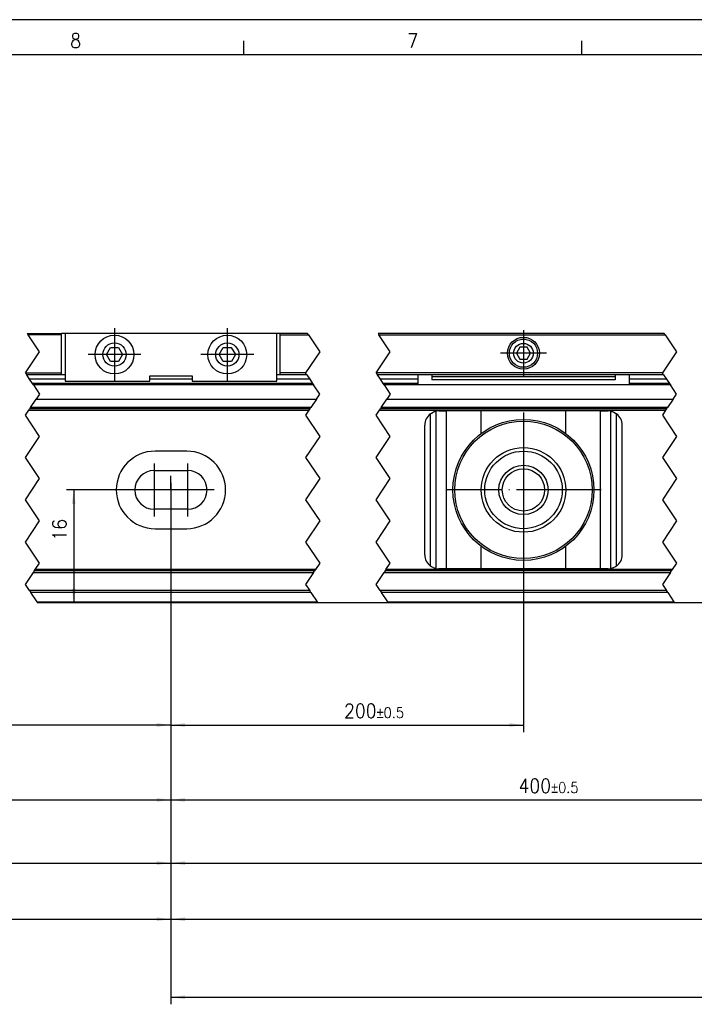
# Model space of a CAD drawing. Header units: inches. Extents: x -381 to 2960, y -418 to 176.
# Tile 15 of 21: x 87 to 182, y 36 to 176. Entities that reach past the tile are written whole.
import ezdxf

# ---------------------------------------------------------------- set-up
doc = ezdxf.new("R2010")
doc.units = ezdxf.units.IN
doc.linetypes.add('DOT_CENTER', pattern=[14, 12, -1, 0, -1])
doc.layers.add('1', color=7, linetype='Continuous')
doc.styles.add('CONVERTER_11', font='txt.shx', dxfattribs={"width": 0.9})
doc.dimstyles.new('ME10_DIM_21', dxfattribs={"dimtxt": 2, "dimasz": 2, "dimexe": 1, "dimexo": 1, "dimgap": 1, "dimtad": 1, "dimdsep": 46, "dimtxsty": 'CONVERTER_11', "dimsah": 1, "dimcen": 0.09, "dimclrd": 2, "dimclre": 2, "dimclrt": 2, "dimadec": 0, "dimazin": 0, "dimtol": 1, "dimtp": 0.5, "dimtm": 0.5, "dimtfac": 0.75, "dimtdec": 1, "dimtix": 1, "dimtmove": 0, "dimatfit": 3, "dimfxl": 1, "dimtolj": 1, "dimtzin": 0, "dimarcsym": 0})
doc.dimstyles.new('ME10_DIM_22', dxfattribs={"dimtxt": 2, "dimasz": 2, "dimexe": 1, "dimexo": 1, "dimgap": 1, "dimtad": 1, "dimdsep": 46, "dimtxsty": 'CONVERTER_11', "dimsah": 1, "dimcen": 0.09, "dimclrd": 2, "dimclre": 2, "dimclrt": 2, "dimadec": 0, "dimazin": 0, "dimtol": 1, "dimtp": 0.5, "dimtm": 0.5, "dimtfac": 0.75, "dimtdec": 1, "dimtix": 1, "dimtmove": 0, "dimatfit": 3, "dimfxl": 1, "dimtolj": 1, "dimtzin": 0, "dimarcsym": 0})
doc.dimstyles.new('ME10_DIM_23', dxfattribs={"dimtxt": 2, "dimasz": 2, "dimexe": 1, "dimexo": 1, "dimgap": 1, "dimtad": 1, "dimdsep": 46, "dimtxsty": 'CONVERTER_11', "dimsah": 1, "dimcen": 0.09, "dimclrd": 2, "dimclre": 2, "dimclrt": 2, "dimadec": 0, "dimazin": 0, "dimtol": 1, "dimtp": 0.5, "dimtm": 0.5, "dimtfac": 0.75, "dimtdec": 1, "dimtix": 1, "dimtmove": 0, "dimatfit": 3, "dimfxl": 1, "dimtolj": 1, "dimtzin": 0, "dimarcsym": 0})
doc.dimstyles.new('ME10_DIM_24', dxfattribs={"dimtxt": 2, "dimasz": 2, "dimexe": 1, "dimexo": 1, "dimgap": 1, "dimtad": 1, "dimdsep": 46, "dimtxsty": 'CONVERTER_11', "dimsah": 1, "dimcen": 0.09, "dimclrd": 2, "dimclre": 2, "dimclrt": 2, "dimadec": 0, "dimazin": 0, "dimtol": 1, "dimtp": 0.5, "dimtm": 0.5, "dimtfac": 0.75, "dimtdec": 1, "dimtix": 1, "dimtmove": 0, "dimatfit": 3, "dimfxl": 1, "dimtolj": 1, "dimtzin": 0, "dimarcsym": 0})
doc.dimstyles.new('ME10_DIM_25', dxfattribs={"dimtxt": 2, "dimasz": 2, "dimexe": 1, "dimexo": 1, "dimgap": 1, "dimtad": 1, "dimdsep": 46, "dimtxsty": 'CONVERTER_11', "dimsah": 1, "dimcen": 0.09, "dimclrd": 2, "dimclre": 2, "dimclrt": 2, "dimadec": 0, "dimazin": 0, "dimtol": 1, "dimtp": 0.5, "dimtm": 0.5, "dimtfac": 0.75, "dimtdec": 1, "dimtix": 1, "dimtmove": 0, "dimatfit": 3, "dimfxl": 1, "dimtolj": 1, "dimtzin": 0, "dimarcsym": 0})
doc.dimstyles.new('ME10_DIM_26', dxfattribs={"dimtxt": 2, "dimasz": 2, "dimexe": 1, "dimexo": 1, "dimgap": 1, "dimtad": 1, "dimdsep": 46, "dimtxsty": 'CONVERTER_11', "dimsah": 1, "dimcen": 0.09, "dimclrd": 2, "dimclre": 2, "dimclrt": 2, "dimadec": 0, "dimazin": 0, "dimtol": 1, "dimtp": 0.5, "dimtm": 0.5, "dimtfac": 0.75, "dimtdec": 1, "dimtix": 1, "dimtmove": 0, "dimatfit": 3, "dimfxl": 1, "dimtolj": 1, "dimtzin": 0, "dimarcsym": 0})
doc.dimstyles.new('ME10_DIM_27', dxfattribs={"dimtxt": 2, "dimasz": 2, "dimexe": 1, "dimexo": 1, "dimgap": 1, "dimtad": 1, "dimdsep": 46, "dimtxsty": 'CONVERTER_11', "dimsah": 1, "dimcen": 0.09, "dimclrd": 2, "dimclre": 2, "dimclrt": 2, "dimadec": 0, "dimazin": 0, "dimtol": 1, "dimtp": 0.5, "dimtm": 0.5, "dimtfac": 0.75, "dimtdec": 1, "dimtix": 1, "dimtmove": 0, "dimatfit": 3, "dimfxl": 1, "dimtolj": 1, "dimtzin": 0, "dimarcsym": 0})
doc.dimstyles.new('ME10_DIM_31', dxfattribs={"dimtxt": 2, "dimasz": 2, "dimexe": 1, "dimexo": 1, "dimgap": 1, "dimtad": 1, "dimdsep": 46, "dimtxsty": 'CONVERTER_11', "dimsah": 1, "dimcen": 0.09, "dimclrd": 2, "dimclre": 2, "dimclrt": 2, "dimadec": 0, "dimazin": 0, "dimtfac": 1, "dimtdec": 4, "dimtix": 1, "dimtmove": 0, "dimatfit": 3, "dimfxl": 1, "dimtolj": 1, "dimtzin": 0, "dimarcsym": 0})
doc.dimstyles.new('ME10_DIM_32', dxfattribs={"dimtxt": 2, "dimasz": 2, "dimexe": 1, "dimexo": 1, "dimgap": 1, "dimtad": 1, "dimdsep": 46, "dimtxsty": 'CONVERTER_11', "dimsah": 1, "dimcen": 0.09, "dimclrd": 2, "dimclre": 2, "dimclrt": 2, "dimadec": 0, "dimazin": 0, "dimtol": 1, "dimtp": 0.5, "dimtm": 0.5, "dimtfac": 0.75, "dimtdec": 1, "dimtix": 1, "dimtmove": 0, "dimatfit": 3, "dimfxl": 1, "dimtolj": 1, "dimtzin": 0, "dimarcsym": 0})
doc.dimstyles.new('ME10_DIM_33', dxfattribs={"dimtxt": 2, "dimasz": 2, "dimexe": 1, "dimexo": 1, "dimgap": 1, "dimtad": 1, "dimdsep": 46, "dimtxsty": 'CONVERTER_11', "dimsah": 1, "dimcen": 0.09, "dimclrd": 2, "dimclre": 2, "dimclrt": 2, "dimadec": 0, "dimazin": 0, "dimtol": 1, "dimtp": 0.5, "dimtm": 0.5, "dimtfac": 0.75, "dimtdec": 1, "dimtix": 1, "dimtmove": 0, "dimatfit": 3, "dimfxl": 1, "dimtolj": 1, "dimtzin": 0, "dimarcsym": 0})

# ---------------------------------------------------------------- blocks, each defined once
blk = doc.blocks.new('Marco_a1', base_point=(38.86876955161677, -121.3796663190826))
at = {"layer": '1', "color": 2, "linetype": 'Continuous'}
for p, q in [((458.8687695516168, 175.6203336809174), (-381.1312304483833, 175.6203336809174)), ((118.2805342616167, 172.6203336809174), (118.2805342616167, 170.6203336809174)), ((166.2217107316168, 172.6203336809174), (166.2217107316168, 170.6203336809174))]:
    blk.add_line(p, q, dxfattribs=at)
at = {"layer": '1', "color": 7, "linetype": 'Continuous'}
blk.add_line((453.8687695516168, 170.6203336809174), (-361.1312304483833, 170.6203336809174), dxfattribs=at)
at = {"layer": '1', "color": 2, "char_height": 2, "attachment_point": 4, "line_spacing_factor": 1.20048019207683, "style": 'CONVERTER_11'}
for s, insert in [('8', (93.7222360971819, 172.6451371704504)), ('7', (141.5259386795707, 172.6451371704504))]:
    blk.add_mtext(s, dxfattribs=dict(at, insert=insert))
blk = doc.blocks.new('Top', base_point=(38.86876955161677, -121.3796663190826))
blk.add_blockref('Marco_a1', (38.86876955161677, -121.3796663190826))
blk = doc.blocks.new('_dummy_frame', base_point=(-381.1312304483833, -418.3796663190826))
blk.add_blockref('Top', (38.86876955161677, -121.3796663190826))
blk = doc.blocks.new('SOPORTE_SV_2040__40', base_point=(-224.4999960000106, 92.89999959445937))
at = {"color": 7, "linetype": 'Continuous'}
for p, q in [((87.6294389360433, 131.0999995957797), (92.5000039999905, 131.0999995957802)), ((92.5000039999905, 130.8999995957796), (87.76277226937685, 130.8999995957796)), ((93.0000039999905, 131.0999995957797), (92.5000039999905, 131.0999995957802)), ((92.5000039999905, 130.8999995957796), (92.5000039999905, 131.0999995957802)), ((92.5000039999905, 125.4999995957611), (92.5000039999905, 130.8999995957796)), ((93.0000039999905, 131.0999995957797), (93.0000039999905, 124.3499995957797)), ((123.0000039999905, 131.0999995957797), (93.0000039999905, 131.0999995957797)), ((123.0000039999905, 124.3499995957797), (123.0000039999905, 131.0999995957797)), ((123.5000039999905, 131.0999995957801), (123.0000039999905, 131.0999995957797)), ((127.3696359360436, 131.0999995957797), (123.5000039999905, 131.0999995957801)), ((123.5000039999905, 130.8999995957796), (123.5000039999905, 131.0999995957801)), ((123.5000039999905, 130.8999995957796), (127.5029692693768, 130.8999995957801)), ((123.5000039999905, 125.4999995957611), (123.5000039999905, 130.8999995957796)), ((177.9611395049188, 131.0999995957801), (137.3696359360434, 131.0999995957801)), ((137.5029692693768, 130.8999995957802), (178.0944728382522, 130.8999995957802)), ((98.85000399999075, 128.0999995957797), (99.43211316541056, 129.0999995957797)), ((99.43211316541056, 129.0999995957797), (100.5678948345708, 129.0999995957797)), ((100.5678948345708, 129.0999995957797), (101.1500039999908, 128.0999995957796)), ((114.8500039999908, 128.0999995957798), (115.4321131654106, 129.0999995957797)), ((115.4321131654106, 129.0999995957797), (116.5678948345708, 129.0999995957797)), ((116.5678948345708, 129.0999995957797), (117.1500039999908, 128.0999995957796)), ((157.5000039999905, 129.1660249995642), (157.0000039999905, 128.2999995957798)), ((158.5000039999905, 129.1660249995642), (157.5000039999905, 129.1660249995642)), ((159.0000039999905, 128.2999995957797), (158.5000039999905, 129.1660249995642)), ((99.42500399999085, 127.1040703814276), (98.85000399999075, 128.0999995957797)), ((101.1500039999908, 128.0999995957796), (100.5750039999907, 127.1040703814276)), ((115.4250039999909, 127.1040703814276), (114.8500039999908, 128.0999995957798)), ((117.1500039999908, 128.0999995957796), (116.5750039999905, 127.1040703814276)), ((157.0000039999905, 128.2999995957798), (157.5000039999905, 127.4339741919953)), ((157.5000039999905, 127.4339741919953), (158.5000039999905, 127.4339741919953)), ((158.5000039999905, 127.4339741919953), (159.0000039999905, 128.2999995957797)), ((100.5750039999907, 127.1040703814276), (99.42500399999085, 127.1040703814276)), ((116.5750039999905, 127.1040703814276), (115.4250039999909, 127.1040703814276)), ((87.36277173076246, 125.4999995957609), (92.5000039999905, 125.4999995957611)), ((87.49610208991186, 125.2999933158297), (92.5000039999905, 125.299999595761)), ((93.0000030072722, 124.5999995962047), (87.96277226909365, 124.5999995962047)), ((92.5000039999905, 125.299999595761), (92.5000039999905, 125.4999995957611)), ((92.5000039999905, 125.299999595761), (93.0000039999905, 125.2999995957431)), ((93.0000039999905, 124.3499995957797), (105.0000039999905, 124.3499995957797)), ((110.9999995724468, 124.5999995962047), (104.9999999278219, 124.5999995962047)), ((105.0000039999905, 124.3499995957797), (105.0000039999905, 125.0999995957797)), ((105.0000039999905, 125.0999995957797), (111.0000039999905, 125.0999995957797)), ((111.0000039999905, 125.0999995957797), (111.0000039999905, 124.3499995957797)), ((111.0000039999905, 124.3499995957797), (123.0000039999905, 124.3499995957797)), ((127.7029692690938, 124.5999995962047), (122.9999976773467, 124.5999995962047)), ((123.0000039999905, 125.2999995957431), (123.5000039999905, 125.2999995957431)), ((123.5000039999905, 125.2999995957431), (123.5000039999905, 125.4999995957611)), ((127.1029692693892, 125.4999995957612), (123.5000039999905, 125.4999995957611)), ((123.5000039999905, 125.2999995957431), (127.2363026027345, 125.2999995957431)), ((177.6944725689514, 125.4999999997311), (137.102968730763, 125.4999995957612)), ((137.2363040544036, 125.2999933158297), (177.8277990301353, 125.2999933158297)), ((142.9999991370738, 124.5999995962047), (137.7029692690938, 124.5999995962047)), ((143.0000039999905, 125.2999984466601), (143.0000039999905, 123.7999995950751)), ((145.0000039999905, 125.2999919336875), (145.0000039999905, 124.9652482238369)), ((171.0000039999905, 124.9652482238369), (145.0000039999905, 124.9652482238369)), ((145.0000039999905, 124.9652482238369), (145.0000039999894, 124.4961776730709)), ((171.0000039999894, 124.4961776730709), (145.0000039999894, 124.4961776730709)), ((171.0000039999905, 125.2999919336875), (171.0000039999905, 124.9652482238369)), ((171.0000039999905, 124.9652482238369), (171.0000039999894, 124.4961776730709)), ((173.0000039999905, 125.2999984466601), (173.0000039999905, 123.7999995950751)), ((178.2944728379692, 124.5999995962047), (173.0000069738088, 124.5999995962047)), ((128.1029692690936, 123.9999995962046), (88.36277226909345, 123.9999995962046)), ((128.2363026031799, 123.7999995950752), (88.49610560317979, 123.7999995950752)), ((143.0000048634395, 123.9999995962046), (138.1029692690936, 123.9999995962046)), ((178.8278061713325, 123.7999995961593), (138.2363026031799, 123.7999995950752)), ((178.694472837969, 123.9999995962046), (173.0000133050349, 123.9999995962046)), ((88.8961050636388, 121.7999995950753), (128.6363020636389, 121.7999995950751)), ((138.6363020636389, 121.7999995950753), (179.2278056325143, 121.7999995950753)), ((87.82943839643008, 120.1999995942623), (127.5696353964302, 120.1999995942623)), ((127.7029687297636, 120.3999995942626), (87.96277172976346, 120.3999995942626)), ((127.8363020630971, 120.5999995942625), (88.09610506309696, 120.5999995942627)), ((137.5696353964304, 120.1999995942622), (178.1611389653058, 120.1999995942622)), ((178.294472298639, 120.3999995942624), (137.7029687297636, 120.3999995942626)), ((178.4278056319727, 120.5999995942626), (137.8363020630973, 120.5999995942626)), ((144.8000039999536, 119.6999995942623), (144.94986361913, 119.802116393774)), ((144.8000039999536, 98.09999959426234), (144.8000039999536, 119.6999995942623)), ((144.94986361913, 119.802116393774), (145.1941263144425, 119.9304580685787)), ((145.1941263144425, 119.9304580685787), (145.235264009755, 119.9480209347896)), ((145.235264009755, 119.9480209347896), (145.26236361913, 119.9589920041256)), ((145.26236361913, 119.9589920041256), (145.3992044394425, 120.0076217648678)), ((145.3992044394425, 120.0076217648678), (145.5496560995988, 120.0486373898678)), ((145.5496560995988, 120.0486373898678), (145.5979152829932, 120.0591638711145)), ((146.0000039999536, 120.0999995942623), (145.5979152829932, 120.0591638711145)), ((145.5979152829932, 97.74083531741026), (145.5979152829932, 120.0591638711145)), ((146.0000039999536, 120.0999995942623), (147.0743292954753, 120.0999995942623)), ((151.9924568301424, 120.0999995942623), (147.0743292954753, 120.0999995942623)), ((147.0743292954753, 97.69999959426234), (147.0743292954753, 120.0999995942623)), ((151.9924568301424, 116.8943336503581), (151.9924568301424, 120.0999995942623)), ((164.0075511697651, 120.0999995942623), (151.9924568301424, 120.0999995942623)), ((168.9256787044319, 120.0999995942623), (164.0075511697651, 120.0999995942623)), ((164.0075511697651, 116.8943336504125), (164.0075511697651, 120.0999995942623)), ((168.9256787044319, 120.0999995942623), (170.0000039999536, 120.0999995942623)), ((168.9256787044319, 97.69999959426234), (168.9256787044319, 120.0999995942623)), ((170.402092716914, 120.0591638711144), (170.0000039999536, 120.0999995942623)), ((170.402092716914, 120.0591638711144), (170.45035190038, 120.0486373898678)), ((170.402092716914, 97.74083531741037), (170.402092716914, 120.0591638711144)), ((170.45035190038, 120.0486373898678), (170.6008035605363, 120.0076217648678)), ((170.6008035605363, 120.0076217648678), (170.7376443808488, 119.9589920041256)), ((170.7376443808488, 119.9589920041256), (170.7647439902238, 119.9480209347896)), ((170.7647439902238, 119.9480209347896), (170.8058816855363, 119.9304580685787)), ((170.8058816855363, 119.9304580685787), (171.0501443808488, 119.802116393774)), ((171.0501443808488, 119.802116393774), (171.2000039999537, 119.6999995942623)), ((171.2000039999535, 98.09999959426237), (171.2000039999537, 119.6999995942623)), ((144.0000039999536, 99.69999959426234), (144.0000039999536, 118.0999995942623)), ((172.0000039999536, 99.69999959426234), (172.0000039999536, 118.0999995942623)), ((110.2500039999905, 114.3999995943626), (105.7500039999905, 114.3999995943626)), ((105.6278449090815, 111.6499995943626), (110.3721630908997, 111.6499995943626)), ((110.3721630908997, 106.1499995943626), (105.6278449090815, 106.1499995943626)), ((105.7500039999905, 103.3999995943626), (110.2500039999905, 103.3999995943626)), ((151.9924568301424, 97.69999959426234), (151.9924568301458, 100.9056655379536)), ((164.0075511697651, 97.69999959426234), (164.0075511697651, 100.9056655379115)), ((144.94986361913, 97.99788665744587), (144.8000039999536, 98.09999959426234)), ((145.1941263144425, 97.86954498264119), (144.94986361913, 97.99788665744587)), ((145.235264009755, 97.85198211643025), (145.1941263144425, 97.86954498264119)), ((145.26236361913, 97.84099578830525), (145.235264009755, 97.85198211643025)), ((145.3992044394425, 97.79238128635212), (145.26236361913, 97.84099578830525)), ((170.7376443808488, 97.84099578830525), (170.6008035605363, 97.79238128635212)), ((170.7647439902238, 97.85198211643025), (170.7376443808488, 97.84099578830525)), ((170.8058816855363, 97.86954498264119), (170.7647439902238, 97.85198211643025)), ((171.0501443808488, 97.99788665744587), (170.8058816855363, 97.86954498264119)), ((171.2000039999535, 98.09999959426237), (171.0501443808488, 97.99788665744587)), ((88.4961050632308, 97.19999959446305), (128.2363020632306, 97.19999959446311)), ((128.3696353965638, 97.3999995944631), (88.62943839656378, 97.3999995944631)), ((128.5029687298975, 97.59999959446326), (88.7627717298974, 97.5999995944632)), ((138.2363020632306, 97.19999959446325), (178.827805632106, 97.19999959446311)), ((178.9611389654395, 97.39999959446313), (138.3696353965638, 97.3999995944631)), ((179.0944722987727, 97.5999995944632), (138.5029687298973, 97.5999995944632)), ((145.5496560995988, 97.75136566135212), (145.3992044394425, 97.79238128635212)), ((145.5979152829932, 97.74083531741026), (145.5496560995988, 97.75136566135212)), ((145.5979152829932, 97.74083531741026), (146.0000039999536, 97.69999959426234)), ((147.0743292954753, 97.69999959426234), (146.0000039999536, 97.69999959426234)), ((151.9924568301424, 97.69999959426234), (147.0743292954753, 97.69999959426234)), ((164.0075511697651, 97.69999959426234), (151.9924568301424, 97.69999959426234)), ((168.9256787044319, 97.69999959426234), (164.0075511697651, 97.69999959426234)), ((170.0000039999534, 97.69999959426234), (168.9256787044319, 97.69999959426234)), ((170.0000039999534, 97.69999959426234), (170.402092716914, 97.74083531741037)), ((170.45035190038, 97.75136566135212), (170.402092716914, 97.74083531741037)), ((170.6008035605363, 97.79238128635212), (170.45035190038, 97.75136566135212)), ((127.6807567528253, 94.63331837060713), (87.94128817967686, 94.63332366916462)), ((127.8664659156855, 94.35475462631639), (88.12626891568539, 94.35475462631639)), ((178.2722603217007, 94.6333183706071), (137.6814920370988, 94.63332366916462)), ((178.4579694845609, 94.35475462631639), (137.8664659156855, 94.35475462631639)), ((89.01515039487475, 93.02143240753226), (128.7553473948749, 93.02143240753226)), ((128.8363026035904, 92.89999959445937), (89.09610560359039, 92.89999959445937)), ((138.7553473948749, 93.02143240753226), (179.3468509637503, 93.02143240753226)), ((179.4278061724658, 92.89999959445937), (138.8363026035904, 92.89999959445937))]:
    blk.add_line(p, q, dxfattribs=at)
at = {"color": 2, "linetype": 'DOT_CENTER'}
for p, q in [((87.6294389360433, 131.0999995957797), (87.76277226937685, 130.8999995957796)), ((89.36277200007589, 128.4999999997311), (87.76277226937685, 130.8999995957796)), ((127.5029692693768, 130.8999995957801), (127.3696359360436, 131.0999995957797)), ((127.5029692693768, 130.8999995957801), (129.102969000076, 128.4999999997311)), ((137.3696359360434, 131.0999995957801), (137.5029692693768, 130.8999995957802)), ((139.1029690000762, 128.4999999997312), (137.5029692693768, 130.8999995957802)), ((178.0944728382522, 130.8999995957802), (177.9611395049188, 131.0999995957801)), ((178.0944728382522, 130.8999995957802), (179.6944725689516, 128.499999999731)), ((87.36277173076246, 125.4999995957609), (89.36277200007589, 128.4999999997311)), ((129.102969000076, 128.4999999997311), (127.1029692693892, 125.4999995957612)), ((137.102968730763, 125.4999995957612), (139.1029690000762, 128.4999999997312)), ((179.6944725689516, 128.499999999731), (177.6944725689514, 125.4999999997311)), ((87.36277173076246, 125.4999995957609), (87.49610208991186, 125.2999933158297)), ((87.54694003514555, 125.2237319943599), (87.49610208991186, 125.2999933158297)), ((87.96277226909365, 124.5999995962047), (87.54694003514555, 125.2237319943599)), ((88.36277226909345, 123.9999995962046), (87.96277226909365, 124.5999995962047)), ((127.2363026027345, 125.2999995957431), (127.1029692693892, 125.4999995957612)), ((127.2363026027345, 125.2999995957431), (127.2871438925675, 125.2237319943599)), ((127.2871438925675, 125.2237319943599), (127.7029692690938, 124.5999995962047)), ((127.7029692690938, 124.5999995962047), (128.1029692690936, 123.9999995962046)), ((137.102968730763, 125.4999995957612), (137.2363040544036, 125.2999933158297)), ((137.2871438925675, 125.2237319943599), (137.2363040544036, 125.2999933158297)), ((137.7029692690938, 124.5999995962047), (137.2871438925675, 125.2237319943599)), ((138.1029692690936, 123.9999995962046), (137.7029692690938, 124.5999995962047)), ((177.8277990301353, 125.2999933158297), (177.6944725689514, 125.4999999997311)), ((177.8277990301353, 125.2999933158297), (177.8786355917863, 125.2237319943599)), ((177.8786355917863, 125.2237319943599), (178.2944728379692, 124.5999995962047)), ((178.2944728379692, 124.5999995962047), (178.694472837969, 123.9999995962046)), ((88.49610560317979, 123.7999995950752), (88.36277226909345, 123.9999995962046)), ((88.49610560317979, 123.7999995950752), (89.36277200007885, 122.4999999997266)), ((128.1029692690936, 123.9999995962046), (128.2363026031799, 123.7999995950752)), ((129.102969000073, 122.4999999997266), (128.2363026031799, 123.7999995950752)), ((138.2363026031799, 123.7999995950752), (138.1029692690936, 123.9999995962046)), ((138.2363026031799, 123.7999995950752), (139.1029690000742, 122.4999999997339)), ((178.694472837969, 123.9999995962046), (178.8278061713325, 123.7999995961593)), ((179.6944725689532, 122.4999999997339), (178.8278061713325, 123.7999995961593)), ((88.09610506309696, 120.5999995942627), (88.8961050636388, 121.7999995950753)), ((89.36277200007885, 122.4999999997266), (88.8961050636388, 121.7999995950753)), ((128.6363020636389, 121.7999995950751), (127.8363020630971, 120.5999995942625)), ((128.6363020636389, 121.7999995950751), (129.102969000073, 122.4999999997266)), ((137.8363020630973, 120.5999995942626), (138.6363020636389, 121.7999995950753)), ((139.1029690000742, 122.4999999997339), (138.6363020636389, 121.7999995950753)), ((179.2278056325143, 121.7999995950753), (178.4278056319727, 120.5999995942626)), ((179.2278056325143, 121.7999995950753), (179.6944725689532, 122.4999999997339)), ((87.36277200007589, 119.499999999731), (87.82943839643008, 120.1999995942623)), ((87.82943839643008, 120.1999995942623), (87.96277172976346, 120.3999995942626)), ((88.09610506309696, 120.5999995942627), (87.96277172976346, 120.3999995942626)), ((127.5696353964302, 120.1999995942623), (127.102969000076, 119.4999999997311)), ((127.7029687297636, 120.3999995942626), (127.5696353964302, 120.1999995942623)), ((127.7029687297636, 120.3999995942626), (127.8363020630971, 120.5999995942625)), ((137.1029690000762, 119.499999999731), (137.5696353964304, 120.1999995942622)), ((137.5696353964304, 120.1999995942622), (137.7029687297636, 120.3999995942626)), ((137.8363020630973, 120.5999995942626), (137.7029687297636, 120.3999995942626)), ((178.1611389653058, 120.1999995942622), (177.6944725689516, 119.4999999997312)), ((178.294472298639, 120.3999995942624), (178.1611389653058, 120.1999995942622)), ((178.294472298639, 120.3999995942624), (178.4278056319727, 120.5999995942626)), ((89.36277200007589, 116.4999999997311), (87.36277200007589, 119.499999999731)), ((127.102969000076, 119.4999999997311), (129.102969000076, 116.4999999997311)), ((139.1029690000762, 116.4999999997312), (137.1029690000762, 119.499999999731)), ((177.6944725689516, 119.4999999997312), (179.6944725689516, 116.499999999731)), ((87.36277200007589, 113.499999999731), (89.36277200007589, 116.4999999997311)), ((129.102969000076, 116.4999999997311), (127.102969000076, 113.4999999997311)), ((137.1029690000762, 113.499999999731), (139.1029690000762, 116.4999999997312)), ((179.6944725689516, 116.499999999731), (177.6944725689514, 113.4999999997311)), ((89.36277200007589, 110.4999999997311), (87.36277200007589, 113.499999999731)), ((127.102969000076, 113.4999999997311), (129.102969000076, 110.4999999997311)), ((139.102969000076, 110.4999999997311), (137.1029690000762, 113.499999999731)), ((177.6944725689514, 113.4999999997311), (179.6944725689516, 110.499999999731)), ((87.36277200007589, 107.499999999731), (89.36277200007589, 110.4999999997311)), ((129.102969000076, 110.4999999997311), (127.102969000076, 107.4999999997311)), ((137.1029690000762, 107.499999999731), (139.102969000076, 110.4999999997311)), ((179.6944725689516, 110.499999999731), (177.6944725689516, 107.4999999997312)), ((89.36277200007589, 104.4999999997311), (87.36277200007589, 107.499999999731)), ((127.102969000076, 107.4999999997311), (129.102969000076, 104.4999999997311)), ((139.1029690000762, 104.4999999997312), (137.1029690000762, 107.499999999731)), ((177.6944725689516, 107.4999999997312), (179.6944725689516, 104.499999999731)), ((87.36277200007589, 101.499999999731), (89.36277200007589, 104.4999999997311)), ((129.102969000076, 104.4999999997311), (127.1029690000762, 101.4999999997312)), ((137.1029690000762, 101.499999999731), (139.1029690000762, 104.4999999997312)), ((179.6944725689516, 104.499999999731), (177.6944725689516, 101.4999999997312)), ((89.36277200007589, 98.49999999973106), (87.36277200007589, 101.499999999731)), ((127.1029690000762, 101.4999999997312), (129.102969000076, 98.49999999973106)), ((139.1029690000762, 98.49999999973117), (137.1029690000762, 101.499999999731)), ((177.6944725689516, 101.4999999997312), (179.6944725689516, 98.49999999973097)), ((88.7627717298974, 97.5999995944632), (89.36277200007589, 98.49999999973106)), ((129.102969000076, 98.49999999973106), (128.5029687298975, 97.59999959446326)), ((138.5029687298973, 97.5999995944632), (139.1029690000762, 98.49999999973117)), ((179.6944725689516, 98.49999999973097), (179.0944722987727, 97.5999995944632)), ((87.36277200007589, 95.49999999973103), (88.4961050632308, 97.19999959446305)), ((88.62943839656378, 97.3999995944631), (88.4961050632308, 97.19999959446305)), ((88.62943839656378, 97.3999995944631), (88.7627717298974, 97.5999995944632)), ((128.2363020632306, 97.19999959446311), (127.102969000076, 95.49999999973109)), ((128.2363020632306, 97.19999959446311), (128.3696353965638, 97.3999995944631)), ((128.5029687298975, 97.59999959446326), (128.3696353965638, 97.3999995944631)), ((137.1029690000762, 95.49999999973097), (138.2363020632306, 97.19999959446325)), ((138.3696353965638, 97.3999995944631), (138.2363020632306, 97.19999959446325)), ((138.3696353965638, 97.3999995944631), (138.5029687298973, 97.5999995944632)), ((178.827805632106, 97.19999959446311), (177.6944725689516, 95.49999999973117)), ((178.827805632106, 97.19999959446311), (178.9611389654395, 97.39999959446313)), ((179.0944722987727, 97.5999995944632), (178.9611389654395, 97.39999959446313)), ((87.94128817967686, 94.63332366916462), (87.36277200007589, 95.49999999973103)), ((127.102969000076, 95.49999999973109), (127.6807567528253, 94.63331837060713)), ((137.6814920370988, 94.63332366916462), (137.1029690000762, 95.49999999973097)), ((177.6944725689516, 95.49999999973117), (178.2722603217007, 94.6333183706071)), ((87.94128817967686, 94.63332366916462), (88.12626891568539, 94.35475462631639)), ((89.01515039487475, 93.02143240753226), (88.12626891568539, 94.35475462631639)), ((127.8664659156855, 94.35475462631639), (127.6807567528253, 94.63331837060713)), ((127.8664659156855, 94.35475462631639), (128.7553473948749, 93.02143240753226)), ((137.6814920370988, 94.63332366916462), (137.8664659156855, 94.35475462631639)), ((138.7553473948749, 93.02143240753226), (137.8664659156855, 94.35475462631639)), ((178.4579694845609, 94.35475462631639), (178.2722603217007, 94.6333183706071)), ((178.4579694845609, 94.35475462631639), (179.3468509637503, 93.02143240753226)), ((89.01515039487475, 93.02143240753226), (89.09610560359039, 92.89999959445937)), ((128.8363026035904, 92.89999959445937), (128.7553473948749, 93.02143240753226)), ((138.7553473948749, 93.02143240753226), (138.8363026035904, 92.89999959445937)), ((179.4278061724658, 92.89999959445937), (179.3468509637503, 93.02143240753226))]:
    blk.add_line(p, q, dxfattribs=at)
at = {"color": 7, "linetype": 'Continuous'}
for centre, radius in [((100.0000039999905, 128.0999995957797), 2.75), ((116.0000039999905, 128.0999995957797), 2.75), ((158.0000039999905, 128.2999995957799), 2.250000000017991), ((158.0000039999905, 128.2999995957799), 2.000000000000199), ((100.0000039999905, 128.0999995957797), 1.649999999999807), ((116.0000039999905, 128.0999995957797), 1.649999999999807), ((158.0000039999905, 128.2999995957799), 1.393782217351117), ((158.00000399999, 108.899999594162), 10), ((158.00000399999, 108.899999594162), 9.75), ((158.00000399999, 108.899999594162), 6), ((158.00000399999, 108.899999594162), 5.5), ((158.00000399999, 108.899999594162), 3.5), ((158.00000399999, 108.899999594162), 3)]:
    blk.add_circle(centre, radius, dxfattribs=at)
for centre, radius, start, end in [((146.0000039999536, 118.0999995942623), 2.000000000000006, 126.8698976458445, 180), ((170.0000039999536, 118.0999995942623), 2, 0, 53.13010235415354), ((105.7500039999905, 108.8999995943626), 5.5, 90, 270), ((110.2500039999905, 108.8999995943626), 5.5, 270, 90), ((105.6278449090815, 108.8999995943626), 2.75, 90, 270), ((110.3721630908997, 108.8999995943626), 2.75, 270, 90), ((146.0000039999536, 99.69999959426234), 2, 180, 233.1301023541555), ((170.0000039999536, 99.69999959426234), 1.999999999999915, 306.8698976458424, 0)]:
    blk.add_arc(centre, radius, start, end, dxfattribs=at)
at = {"layer": '1', "color": 2, "linetype": 'DOT_CENTER'}
for p, q in [((100.0000039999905, 131.8499995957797), (100.0000039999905, 124.3499995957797)), ((116.0000039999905, 131.8499995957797), (116.0000039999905, 124.3499995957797)), ((158.0000039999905, 131.5499995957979), (158.0000039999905, 125.0499995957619)), ((103.7500039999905, 128.0999995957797), (96.2500039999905, 128.0999995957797)), ((119.7500039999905, 128.0999995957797), (112.2500039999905, 128.0999995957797)), ((161.2500040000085, 128.2999995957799), (154.7500039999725, 128.2999995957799)), ((158.00000399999, 119.899999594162), (158.00000399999, 97.899999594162)), ((105.6278449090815, 112.6499995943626), (105.6278449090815, 105.1499995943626)), ((110.3721630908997, 112.6499995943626), (110.3721630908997, 105.1499995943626)), ((109.3778449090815, 108.8999995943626), (101.8778449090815, 108.8999995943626)), ((114.1221630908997, 108.8999995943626), (107.8870367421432, 108.8999995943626)), ((169.00000399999, 108.899999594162), (147.00000399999, 108.899999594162))]:
    blk.add_line(p, q, dxfattribs=at)
blk = doc.blocks.new('*D74')
at = {"layer": '1', "color": 2, "linetype": 'Continuous'}
for p, q in [((107.996962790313, 109.8999995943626), (107.996962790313, 46.9840094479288)), ((323.00000399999, 107.899999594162), (323.00000399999, 46.9840094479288)), ((107.996962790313, 47.9840094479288), (323.00000399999, 47.9840094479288))]:
    blk.add_line(p, q, dxfattribs=at)
at = {"layer": '1', "color": 2}
for points in [[(109.996962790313, 48.24731444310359), (109.996962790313, 47.72070445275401), (107.996962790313, 47.9840094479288)], [(321.00000399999, 47.72070445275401), (321.00000399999, 48.24731444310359), (323.00000399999, 47.9840094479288)]]:
    blk.add_solid(points, dxfattribs=at)
at = {"layer": '1', "color": 2, "insert": (228.9819365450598, 48.9840094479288), "char_height": 2, "attachment_point": 7, "rotation": 0.00013888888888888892, "line_spacing_factor": 0.60024009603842, "style": 'CONVERTER_11'}
blk.add_mtext('\\C2;800\\C2;\\H1.5;{\\Fgdt;`}0.5', dxfattribs=at)
blk = doc.blocks.new('*D75')
at = {"layer": '1', "color": 2, "linetype": 'Continuous'}
for p, q in [((107.996962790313, 109.8999995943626), (107.996962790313, 46.9840094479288)), ((-86.99999600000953, 107.899999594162), (-86.99999600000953, 46.9840094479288)), ((-86.99999600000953, 47.9840094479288), (107.996962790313, 47.9840094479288))]:
    blk.add_line(p, q, dxfattribs=at)
at = {"layer": '1', "color": 2}
for points in [[(-84.99999600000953, 48.24731444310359), (-84.99999600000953, 47.72070445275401), (-86.99999600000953, 47.9840094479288)], [(105.996962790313, 47.72070445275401), (105.996962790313, 48.24731444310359), (107.996962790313, 47.9840094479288)]]:
    blk.add_solid(points, dxfattribs=at)
at = {"layer": '1', "color": 2, "insert": (1.07650214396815, 48.9840094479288), "char_height": 2, "attachment_point": 7, "rotation": 0.00013888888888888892, "line_spacing_factor": 0.60024009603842, "style": 'CONVERTER_11'}
blk.add_mtext('\\C2;800\\C2;\\H1.5;{\\Fgdt;`}0.5', dxfattribs=at)
blk = doc.blocks.new('*D76')
at = {"layer": '1', "color": 2, "linetype": 'Continuous'}
for p, q in [((107.996962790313, 109.8999995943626), (107.996962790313, 54.9506939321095)), ((268.00000399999, 107.899999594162), (268.00000399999, 54.9506939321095)), ((107.9969627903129, 55.9506939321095), (268.00000399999, 55.9506939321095))]:
    blk.add_line(p, q, dxfattribs=at)
at = {"layer": '1', "color": 2}
for points in [[(109.9969627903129, 56.21399892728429), (109.9969627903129, 55.68738893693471), (107.9969627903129, 55.9506939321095)], [(266.00000399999, 55.68738893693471), (266.00000399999, 56.21399892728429), (268.00000399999, 55.9506939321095)]]:
    blk.add_solid(points, dxfattribs=at)
at = {"layer": '1', "color": 2, "insert": (194.5148375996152, 56.9506939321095), "char_height": 2, "attachment_point": 7, "rotation": 0.00013888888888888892, "line_spacing_factor": 0.60024009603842, "style": 'CONVERTER_11'}
blk.add_mtext('\\C2;600\\C2;\\H1.5;{\\Fgdt;`}0.5', dxfattribs=at)
blk = doc.blocks.new('*D77')
at = {"layer": '1', "color": 2, "linetype": 'Continuous'}
for p, q in [((107.996962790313, 109.8999995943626), (107.996962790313, 54.9506939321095)), ((-40.99999600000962, 107.899999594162), (-40.99999600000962, 54.9506939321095)), ((-40.9999960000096, 55.9506939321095), (107.996962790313, 55.9506939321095))]:
    blk.add_line(p, q, dxfattribs=at)
at = {"layer": '1', "color": 2}
for points in [[(-38.9999960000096, 56.21399892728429), (-38.9999960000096, 55.68738893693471), (-40.9999960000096, 55.9506939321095)], [(105.996962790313, 55.68738893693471), (105.996962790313, 56.21399892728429), (107.996962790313, 55.9506939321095)]]:
    blk.add_solid(points, dxfattribs=at)
at = {"layer": '1', "color": 2, "insert": (17.08088179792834, 56.9506939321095), "char_height": 2, "attachment_point": 7, "rotation": 0.00013888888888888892, "line_spacing_factor": 0.60024009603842, "style": 'CONVERTER_11'}
blk.add_mtext('\\C2;600\\C2;\\H1.5;{\\Fgdt;`}0.5', dxfattribs=at)
blk = doc.blocks.new('*D78')
at = {"layer": '1', "color": 2, "linetype": 'Continuous'}
for p, q in [((107.9969627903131, 109.8999995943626), (107.9969627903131, 63.91275364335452)), ((213.00000399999, 107.899999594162), (213.00000399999, 63.91275364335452)), ((107.9969627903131, 64.91275364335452), (213.00000399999, 64.91275364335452))]:
    blk.add_line(p, q, dxfattribs=at)
at = {"layer": '1', "color": 2}
for points in [[(109.9969627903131, 65.17605863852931), (109.9969627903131, 64.64944864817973), (107.9969627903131, 64.91275364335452)], [(211.00000399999, 64.64944864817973), (211.00000399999, 65.17605863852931), (213.00000399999, 64.91275364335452)]]:
    blk.add_solid(points, dxfattribs=at)
at = {"layer": '1', "color": 2, "insert": (157.2944895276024, 65.91275364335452), "char_height": 2, "attachment_point": 7, "rotation": 0.00013888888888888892, "line_spacing_factor": 0.60024009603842, "style": 'CONVERTER_11'}
blk.add_mtext('\\C2;400\\C2;\\H1.5;{\\Fgdt;`}0.5', dxfattribs=at)
blk = doc.blocks.new('*D79')
at = {"layer": '1', "color": 2, "linetype": 'Continuous'}
for p, q in [((107.996962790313, 109.8999995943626), (107.996962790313, 63.91275364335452)), ((9.00000399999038, 96.899999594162), (9.00000399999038, 63.91275364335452)), ((9.00000399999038, 64.91275364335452), (107.996962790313, 64.91275364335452))]:
    blk.add_line(p, q, dxfattribs=at)
at = {"layer": '1', "color": 2}
for points in [[(11.00000399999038, 65.17605863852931), (11.00000399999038, 64.64944864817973), (9.00000399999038, 64.91275364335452)], [(105.996962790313, 64.64944864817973), (105.996962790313, 65.17605863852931), (107.996962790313, 64.91275364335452)]]:
    blk.add_solid(points, dxfattribs=at)
at = {"layer": '1', "color": 2, "insert": (53.70473339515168, 65.91275364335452), "char_height": 2, "attachment_point": 7, "rotation": 0.00013888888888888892, "line_spacing_factor": 0.60024009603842, "style": 'CONVERTER_11'}
blk.add_mtext('\\C2;400\\C2;\\H1.5;{\\Fgdt;`}0.5', dxfattribs=at)
blk = doc.blocks.new('*D80')
at = {"layer": '1', "color": 2, "linetype": 'Continuous'}
for p, q in [((107.996962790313, 109.8999995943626), (107.996962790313, 35.91275364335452)), ((368.00000399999, 107.899999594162), (368.00000399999, 35.91275364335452)), ((107.996962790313, 36.91275364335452), (368.00000399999, 36.91275364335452))]:
    blk.add_line(p, q, dxfattribs=at)
at = {"layer": '1', "color": 2}
for points in [[(109.996962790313, 37.17605863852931), (109.996962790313, 36.64944864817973), (107.996962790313, 36.91275364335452)], [(366.00000399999, 36.64944864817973), (366.00000399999, 37.17605863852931), (368.00000399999, 36.91275364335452)]]:
    blk.add_solid(points, dxfattribs=at)
at = {"layer": '1', "color": 2, "insert": (205.3486206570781, 38.11275364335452), "char_height": 2, "attachment_point": 7, "rotation": 0.00013888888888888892, "line_spacing_factor": 0.60024009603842, "style": 'CONVERTER_11'}
blk.add_mtext('\\C2;\\C2;\\C2;1035\\C2;\\H1.5;{\\Fgdt;`}0.5\\C2;[CM/2+15]', dxfattribs=at)
blk = doc.blocks.new('*D84')
at = {"layer": '1', "color": 2, "linetype": 'Continuous'}
for p, q in [((113.1221630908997, 108.8999995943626), (93.21432026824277, 108.8999995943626)), ((94.21432026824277, 108.8999995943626), (94.21432026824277, 92.8999995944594)), ((404.5000039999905, 92.8999995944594), (93.21432026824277, 92.8999995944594))]:
    blk.add_line(p, q, dxfattribs=at)
at = {"layer": '1', "color": 2}
for points in [[(94.47762526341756, 106.8999995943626), (93.95101527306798, 106.8999995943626), (94.21432026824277, 108.8999995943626)], [(93.95101527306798, 94.8999995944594), (94.47762526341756, 94.8999995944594), (94.21432026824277, 92.8999995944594)]]:
    blk.add_solid(points, dxfattribs=at)
at = {"layer": '1', "color": 2, "insert": (93.21432026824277, 101.699999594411), "char_height": 2, "attachment_point": 7, "rotation": 90, "line_spacing_factor": 0.60024009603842, "style": 'CONVERTER_11'}
blk.add_mtext('16', dxfattribs=at)
blk = doc.blocks.new('*D85')
at = {"layer": '1', "color": 2, "linetype": 'Continuous'}
for p, q in [((107.996962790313, 109.8999995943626), (107.996962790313, 74.54149279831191)), ((59.00000399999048, 96.89999959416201), (59.00000399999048, 74.54149279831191)), ((107.996962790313, 75.54149279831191), (59.00000399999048, 75.54149279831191))]:
    blk.add_line(p, q, dxfattribs=at)
at = {"layer": '1', "color": 2}
for points in [[(61.00000399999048, 75.8047977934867), (61.00000399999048, 75.27818780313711), (59.00000399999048, 75.54149279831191)], [(105.996962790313, 75.27818780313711), (105.996962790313, 75.8047977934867), (107.996962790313, 75.54149279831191)]]:
    blk.add_solid(points, dxfattribs=at)
at = {"layer": '1', "color": 2, "insert": (76.18237067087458, 76.54149279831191), "char_height": 2, "attachment_point": 7, "rotation": 0.00013888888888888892, "line_spacing_factor": 0.60024009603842, "style": 'CONVERTER_11'}
blk.add_mtext('\\C2;200\\C2;\\H1.5;{\\Fgdt;`}0.5', dxfattribs=at)
blk = doc.blocks.new('*D86')
at = {"layer": '1', "color": 2, "linetype": 'Continuous'}
for p, q in [((107.9969627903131, 109.8999995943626), (107.9969627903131, 74.54149279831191)), ((158.00000399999, 107.899999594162), (158.00000399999, 74.54149279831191)), ((107.9969627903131, 75.54149279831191), (158.00000399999, 75.54149279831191))]:
    blk.add_line(p, q, dxfattribs=at)
at = {"layer": '1', "color": 2}
for points in [[(109.9969627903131, 75.8047977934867), (109.9969627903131, 75.27818780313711), (107.9969627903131, 75.54149279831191)], [(156.00000399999, 75.27818780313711), (156.00000399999, 75.8047977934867), (158.00000399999, 75.54149279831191)]]:
    blk.add_solid(points, dxfattribs=at)
at = {"layer": '1', "color": 2, "insert": (132.5408039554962, 76.54149279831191), "char_height": 2, "attachment_point": 7, "rotation": 0.00013888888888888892, "line_spacing_factor": 0.60024009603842, "style": 'CONVERTER_11'}
blk.add_mtext('\\C2;200\\C2;\\H1.5;{\\Fgdt;`}0.5', dxfattribs=at)
blk = doc.blocks.new('Alzado2', base_point=(-86.99999600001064, 111.999999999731))
at = {"layer": '1', "color": 2, "linetype": 'DOT_CENTER'}
blk.add_line((107.996962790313, 108.8999995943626), (107.996962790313, 110.8999995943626), dxfattribs=at)
blk.add_blockref('SOPORTE_SV_2040__40', (-224.4999960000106, 92.89999959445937))
at = {"layer": '1'}
for base, p1, p2, dimstyle, picture, middle in [((-86.99999600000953, 47.9840094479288), (107.996962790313, 110.8999995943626), (-86.99999600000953, 108.899999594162), 'ME10_DIM_22', '*D75', (5.87025214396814, 49.9840094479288)), ((-40.9999960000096, 55.9506939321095), (107.996962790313, 110.8999995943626), (-40.99999600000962, 108.899999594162), 'ME10_DIM_24', '*D77', (21.87463179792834, 57.9506939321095)), ((9.00000399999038, 64.91275364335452), (107.996962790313, 110.8999995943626), (9.00000399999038, 97.899999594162), 'ME10_DIM_26', '*D79', (58.49848339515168, 66.91275364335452)), ((107.996962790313, 75.54149279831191), (59.0000039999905, 97.899999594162), (107.996962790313, 110.8999995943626), 'ME10_DIM_32', '*D85', (80.97612067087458, 77.54149279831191)), ((107.996962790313, 47.9840094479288), (323.00000399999, 108.899999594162), (107.996962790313, 110.8999995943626), 'ME10_DIM_21', '*D74', (233.7756865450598, 49.9840094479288)), ((107.9969627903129, 55.9506939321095), (268.00000399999, 108.899999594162), (107.996962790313, 110.8999995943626), 'ME10_DIM_23', '*D76', (199.3085875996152, 57.9506939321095)), ((107.9969627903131, 64.91275364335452), (213.00000399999, 108.899999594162), (107.996962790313, 110.8999995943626), 'ME10_DIM_25', '*D78', (162.0882395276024, 66.91275364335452)), ((107.9969627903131, 75.54149279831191), (158.00000399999, 108.899999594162), (107.996962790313, 110.8999995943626), 'ME10_DIM_33', '*D86', (137.3345539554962, 77.54149279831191))]:
    dim = blk.add_linear_dim(base=base, p1=p1, p2=p2, dimstyle=dimstyle, dxfattribs=at)
    dim.commit()
    dim.dimension.update_dxf_attribs({"geometry": picture, "text_midpoint": middle, "text_rotation": 0.00013888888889})
dim = blk.add_linear_dim(base=(107.996962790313, 36.91275364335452), p1=(368.00000399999, 108.899999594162), p2=(107.996962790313, 110.8999995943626), dimstyle='ME10_DIM_27', override={"dimpost": '<>[CM/2+15]'}, dxfattribs=at)
dim.commit()
dim.dimension.update_dxf_attribs({"geometry": '*D80', "text_midpoint": (217.7423706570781, 39.11275364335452), "text_rotation": 0.00013888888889})
dim = blk.add_linear_dim(base=(94.21432026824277, 108.8999995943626), p1=(405.5000039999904, 92.89999959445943), p2=(114.1221630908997, 108.8999995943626), angle=90, dimstyle='ME10_DIM_31', dxfattribs=at)
dim.commit()
dim.dimension.update_dxf_attribs({"geometry": '*D84', "text_midpoint": (92.21432026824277, 102.899999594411), "text_rotation": 90})

msp = doc.modelspace()

# ---------------------------------------------------------------- block references
msp.add_blockref('Alzado2', (-86.99999600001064, 111.999999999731))
at = {"layer": '1'}
msp.add_blockref('_dummy_frame', (-381.1312304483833, -418.3796663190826), dxfattribs=at)

doc.saveas('drawing.dxf')
